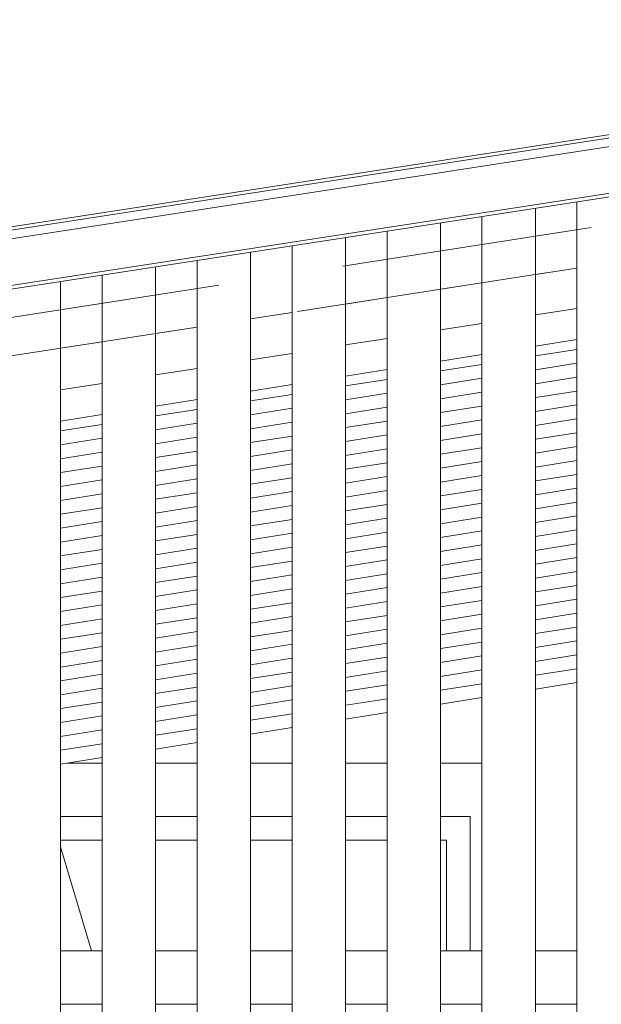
# Model space of a CAD drawing. Header units: millimetres. Extents: x -65 to 293624, y -1905 to 31061.
# Tile 166 of 256: x 109477 to 109967, y 21556 to 22386. Entities that reach past the tile are written whole.
import ezdxf

# ---------------------------------------------------------------- set-up
doc = ezdxf.new("R2010")
doc.units = ezdxf.units.MM
doc.header["$MEASUREMENT"] = 0
doc.linetypes.add('Hidden Line', pattern=[317.5, 211.666667, -105.833333])
for name, color, linetype in [('00 2D joon.AR', 7, 'Continuous'), ('1236 Katuslaed.AR', 7, 'Continuous'), ('1245 Klaasfassaadid.AR', 7, 'Continuous'), ('1245 Sisehoovi varjestus.AR', 7, 'Continuous'), ('1248 Vihmaveerennid.AR', 7, 'Continuous'), ('1263 Katuse alusserv.AR', 7, 'Continuous')]:
    doc.layers.add(name, color=color, linetype=linetype)

# ---------------------------------------------------------------- blocks, each defined once
blk = doc.blocks.new('Section Element_1274_3', base_point=(20443.11, 12361.43))
at = {"layer": '1245 Klaasfassaadid.AR', "color": 7, "linetype": 'Continuous', "lineweight": 13}
for p, q in [((109546.87, 21759.59), (109517.48, 21759.59)), ((109626.87, 21759.59), (109591.87, 21759.59)), ((109706.87, 21759.59), (109671.87, 21759.59)), ((109786.87, 21759.59), (109751.87, 21759.59)), ((109866.87, 21759.59), (109831.87, 21759.59)), ((109511.87, 21714.59), (109546.87, 21714.59)), ((109591.87, 21714.59), (109626.87, 21714.59)), ((109671.87, 21714.59), (109706.87, 21714.59)), ((109751.87, 21714.59), (109786.87, 21714.59)), ((109831.87, 21714.59), (109856.88, 21714.59)), ((109856.88, 21714.59), (109856.88, 21601.43)), ((109511.87, 21694.59), (109546.87, 21694.59)), ((109591.87, 21694.59), (109626.87, 21694.59)), ((109671.87, 21694.59), (109706.87, 21694.59)), ((109751.87, 21694.59), (109786.87, 21694.59)), ((109831.87, 21694.59), (109836.88, 21694.59)), ((109836.88, 21694.59), (109836.88, 21601.43))]:
    blk.add_line(p, q, dxfattribs=at)
at = {"layer": '1245 Klaasfassaadid.AR', "color": 253, "linetype": 'Continuous', "lineweight": 13, "true_color": 0xa5a6a4}
blk.add_line((109537.85, 21601.43), (109511.87, 21689.05), dxfattribs=at)
blk = doc.blocks.new('Section Element_1428_3', base_point=(20443.11, 12361.43))
at = {"layer": '1248 Vihmaveerennid.AR', "color": 7, "linetype": 'Continuous', "lineweight": 13}
for p, q in [((107570.49, 21918.29), (129117.53, 25242.47)), ((107568.05, 21915.2), (129117.8, 25239.8)), ((107543.87, 21904.09), (115361.89, 23110.22)), ((107539.84, 21864.29), (115361.91, 23071.05)), ((107539.52, 21861.1), (115361.91, 23067.9))]:
    blk.add_line(p, q, dxfattribs=at)
blk = doc.blocks.new('*X1950', base_point=(20443.11, 12361.43))
at = {"layer": '1263 Katuse alusserv.AR', "color": 7, "linetype": 'Continuous', "lineweight": 13}
for p, q in [((109546.87, 22045), (109511.87, 22039.47)), ((109546.87, 22045), (109511.87, 22039.47)), ((109546.87, 22033.3), (109511.87, 22027.77)), ((109546.87, 22033.3), (109511.87, 22027.77)), ((109546.87, 22021.6), (109511.87, 22016.07)), ((109546.87, 22021.6), (109511.87, 22016.07)), ((109546.87, 22009.9), (109511.87, 22004.37)), ((109546.87, 22009.9), (109511.87, 22004.37)), ((109546.87, 21998.2), (109511.87, 21992.67)), ((109546.87, 21998.2), (109511.87, 21992.67)), ((109546.87, 21986.5), (109511.87, 21980.97)), ((109546.87, 21986.5), (109511.87, 21980.97)), ((109546.87, 21974.81), (109511.87, 21969.28)), ((109546.87, 21974.81), (109511.87, 21969.28)), ((109546.87, 21963.11), (109511.87, 21957.58)), ((109546.87, 21963.11), (109511.87, 21957.58)), ((109546.87, 21951.41), (109511.87, 21945.88)), ((109546.87, 21951.41), (109511.87, 21945.88)), ((109546.87, 21939.71), (109511.87, 21934.18)), ((109546.87, 21939.71), (109511.87, 21934.18)), ((109546.87, 21928.01), (109511.87, 21922.48)), ((109546.87, 21928.01), (109511.87, 21922.48)), ((109546.87, 21916.31), (109511.87, 21910.78)), ((109546.87, 21916.31), (109511.87, 21910.78)), ((109546.87, 21904.62), (109511.87, 21899.09)), ((109546.87, 21904.62), (109511.87, 21899.09)), ((109546.87, 21892.92), (109511.87, 21887.39)), ((109546.87, 21892.92), (109511.87, 21887.39)), ((109546.87, 21881.22), (109511.87, 21875.69)), ((109546.87, 21881.22), (109511.87, 21875.69)), ((109546.87, 21869.52), (109511.87, 21863.99)), ((109546.87, 21869.52), (109511.87, 21863.99)), ((109546.87, 21857.82), (109511.87, 21852.29)), ((109546.87, 21857.82), (109511.87, 21852.29)), ((109546.87, 21846.13), (109511.87, 21840.59)), ((109546.87, 21846.13), (109511.87, 21840.59)), ((109546.87, 21834.43), (109511.87, 21828.9)), ((109546.87, 21834.43), (109511.87, 21828.9)), ((109546.87, 21822.73), (109511.87, 21817.2)), ((109546.87, 21822.73), (109511.87, 21817.2)), ((109546.87, 21811.03), (109511.87, 21805.5)), ((109546.87, 21811.03), (109511.87, 21805.5)), ((109546.87, 21799.33), (109511.87, 21793.8)), ((109546.87, 21799.33), (109511.87, 21793.8)), ((109546.87, 21787.63), (109511.87, 21782.1)), ((109546.87, 21787.63), (109511.87, 21782.1)), ((109546.87, 21775.94), (109511.87, 21770.41)), ((109546.87, 21775.94), (109511.87, 21770.41))]:
    blk.add_line(p, q, dxfattribs=at)
blk = doc.blocks.new('*X1951', base_point=(20443.11, 12361.43))
at = {"layer": '1263 Katuse alusserv.AR', "color": 7, "linetype": 'Continuous', "lineweight": 13}
for p, q in [((109546.87, 22045), (109511.87, 22039.47)), ((109546.87, 22045), (109511.87, 22039.47)), ((109546.87, 22033.3), (109511.87, 22027.77)), ((109546.87, 22033.3), (109511.87, 22027.77)), ((109546.87, 22021.6), (109511.87, 22016.07)), ((109546.87, 22021.6), (109511.87, 22016.07)), ((109546.87, 22009.9), (109511.87, 22004.37)), ((109546.87, 22009.9), (109511.87, 22004.37)), ((109546.87, 21998.2), (109511.87, 21992.67)), ((109546.87, 21998.2), (109511.87, 21992.67)), ((109546.87, 21986.5), (109511.87, 21980.97)), ((109546.87, 21986.5), (109511.87, 21980.97)), ((109546.87, 21974.81), (109511.87, 21969.28)), ((109546.87, 21974.81), (109511.87, 21969.28)), ((109546.87, 21963.11), (109511.87, 21957.58)), ((109546.87, 21963.11), (109511.87, 21957.58)), ((109546.87, 21951.41), (109511.87, 21945.88)), ((109546.87, 21951.41), (109511.87, 21945.88)), ((109546.87, 21939.71), (109511.87, 21934.18)), ((109546.87, 21939.71), (109511.87, 21934.18)), ((109546.87, 21928.01), (109511.87, 21922.48)), ((109546.87, 21928.01), (109511.87, 21922.48)), ((109546.87, 21916.31), (109511.87, 21910.78)), ((109546.87, 21916.31), (109511.87, 21910.78)), ((109546.87, 21904.62), (109511.87, 21899.09)), ((109546.87, 21904.62), (109511.87, 21899.09)), ((109546.87, 21892.92), (109511.87, 21887.39)), ((109546.87, 21892.92), (109511.87, 21887.39)), ((109546.87, 21881.22), (109511.87, 21875.69)), ((109546.87, 21881.22), (109511.87, 21875.69)), ((109546.87, 21869.52), (109511.87, 21863.99)), ((109546.87, 21869.52), (109511.87, 21863.99)), ((109546.87, 21857.82), (109511.87, 21852.29)), ((109546.87, 21857.82), (109511.87, 21852.29)), ((109546.87, 21846.13), (109511.87, 21840.59)), ((109546.87, 21846.13), (109511.87, 21840.59)), ((109546.87, 21834.43), (109511.87, 21828.9)), ((109546.87, 21834.43), (109511.87, 21828.9)), ((109546.87, 21822.73), (109511.87, 21817.2)), ((109546.87, 21822.73), (109511.87, 21817.2)), ((109546.87, 21811.03), (109511.87, 21805.5)), ((109546.87, 21811.03), (109511.87, 21805.5)), ((109546.87, 21799.33), (109511.87, 21793.8)), ((109546.87, 21799.33), (109511.87, 21793.8)), ((109546.87, 21787.63), (109511.87, 21782.1)), ((109546.87, 21787.63), (109511.87, 21782.1)), ((109546.87, 21775.94), (109511.87, 21770.41)), ((109546.87, 21775.94), (109511.87, 21770.41))]:
    blk.add_line(p, q, dxfattribs=at)
blk = doc.blocks.new('*X1952', base_point=(20443.11, 12361.43))
at = {"layer": '1263 Katuse alusserv.AR', "color": 7, "linetype": 'Continuous', "lineweight": 13}
for p, q in [((109626.87, 22057.64), (109591.87, 22052.11)), ((109626.87, 22057.64), (109591.87, 22052.11)), ((109626.87, 22045.94), (109591.87, 22040.41)), ((109626.87, 22045.94), (109591.87, 22040.41)), ((109626.87, 22034.24), (109591.87, 22028.71)), ((109626.87, 22034.24), (109591.87, 22028.71)), ((109626.87, 22022.54), (109591.87, 22017.01)), ((109626.87, 22022.54), (109591.87, 22017.01)), ((109626.87, 22010.84), (109591.87, 22005.31)), ((109626.87, 22010.84), (109591.87, 22005.31)), ((109626.87, 21999.14), (109591.87, 21993.61)), ((109626.87, 21999.14), (109591.87, 21993.61)), ((109626.87, 21987.45), (109591.87, 21981.92)), ((109626.87, 21987.45), (109591.87, 21981.92)), ((109626.87, 21975.75), (109591.87, 21970.22)), ((109626.87, 21975.75), (109591.87, 21970.22)), ((109626.87, 21964.05), (109591.87, 21958.52)), ((109626.87, 21964.05), (109591.87, 21958.52)), ((109626.87, 21952.35), (109591.87, 21946.82)), ((109626.87, 21952.35), (109591.87, 21946.82)), ((109626.87, 21940.65), (109591.87, 21935.12)), ((109626.87, 21940.65), (109591.87, 21935.12)), ((109626.87, 21928.95), (109591.87, 21923.42)), ((109626.87, 21928.95), (109591.87, 21923.42)), ((109626.87, 21917.26), (109591.87, 21911.73)), ((109626.87, 21917.26), (109591.87, 21911.73)), ((109626.87, 21905.56), (109591.87, 21900.03)), ((109626.87, 21905.56), (109591.87, 21900.03)), ((109626.87, 21893.86), (109591.87, 21888.33)), ((109626.87, 21893.86), (109591.87, 21888.33)), ((109626.87, 21882.16), (109591.87, 21876.63)), ((109626.87, 21882.16), (109591.87, 21876.63)), ((109626.87, 21870.46), (109591.87, 21864.93)), ((109626.87, 21870.46), (109591.87, 21864.93)), ((109626.87, 21858.77), (109591.87, 21853.24)), ((109626.87, 21858.77), (109591.87, 21853.24)), ((109626.87, 21847.07), (109591.87, 21841.54)), ((109626.87, 21847.07), (109591.87, 21841.54)), ((109626.87, 21835.37), (109591.87, 21829.84)), ((109626.87, 21835.37), (109591.87, 21829.84)), ((109626.87, 21823.67), (109591.87, 21818.14)), ((109626.87, 21823.67), (109591.87, 21818.14)), ((109626.87, 21811.97), (109591.87, 21806.44)), ((109626.87, 21811.97), (109591.87, 21806.44)), ((109626.87, 21800.27), (109591.87, 21794.74)), ((109626.87, 21800.27), (109591.87, 21794.74)), ((109626.87, 21788.58), (109591.87, 21783.05)), ((109626.87, 21788.58), (109591.87, 21783.05))]:
    blk.add_line(p, q, dxfattribs=at)
blk = doc.blocks.new('*X1953', base_point=(20443.11, 12361.43))
at = {"layer": '1263 Katuse alusserv.AR', "color": 7, "linetype": 'Continuous', "lineweight": 13}
for p, q in [((109626.87, 22057.64), (109591.87, 22052.11)), ((109626.87, 22057.64), (109591.87, 22052.11)), ((109626.87, 22045.94), (109591.87, 22040.41)), ((109626.87, 22045.94), (109591.87, 22040.41)), ((109626.87, 22034.24), (109591.87, 22028.71)), ((109626.87, 22034.24), (109591.87, 22028.71)), ((109626.87, 22022.54), (109591.87, 22017.01)), ((109626.87, 22022.54), (109591.87, 22017.01)), ((109626.87, 22010.84), (109591.87, 22005.31)), ((109626.87, 22010.84), (109591.87, 22005.31)), ((109626.87, 21999.14), (109591.87, 21993.61)), ((109626.87, 21999.14), (109591.87, 21993.61)), ((109626.87, 21987.45), (109591.87, 21981.92)), ((109626.87, 21987.45), (109591.87, 21981.92)), ((109626.87, 21975.75), (109591.87, 21970.22)), ((109626.87, 21975.75), (109591.87, 21970.22)), ((109626.87, 21964.05), (109591.87, 21958.52)), ((109626.87, 21964.05), (109591.87, 21958.52)), ((109626.87, 21952.35), (109591.87, 21946.82)), ((109626.87, 21952.35), (109591.87, 21946.82)), ((109626.87, 21940.65), (109591.87, 21935.12)), ((109626.87, 21940.65), (109591.87, 21935.12)), ((109626.87, 21928.95), (109591.87, 21923.42)), ((109626.87, 21928.95), (109591.87, 21923.42)), ((109626.87, 21917.26), (109591.87, 21911.73)), ((109626.87, 21917.26), (109591.87, 21911.73)), ((109626.87, 21905.56), (109591.87, 21900.03)), ((109626.87, 21905.56), (109591.87, 21900.03)), ((109626.87, 21893.86), (109591.87, 21888.33)), ((109626.87, 21893.86), (109591.87, 21888.33)), ((109626.87, 21882.16), (109591.87, 21876.63)), ((109626.87, 21882.16), (109591.87, 21876.63)), ((109626.87, 21870.46), (109591.87, 21864.93)), ((109626.87, 21870.46), (109591.87, 21864.93)), ((109626.87, 21858.77), (109591.87, 21853.24)), ((109626.87, 21858.77), (109591.87, 21853.24)), ((109626.87, 21847.07), (109591.87, 21841.54)), ((109626.87, 21847.07), (109591.87, 21841.54)), ((109626.87, 21835.37), (109591.87, 21829.84)), ((109626.87, 21835.37), (109591.87, 21829.84)), ((109626.87, 21823.67), (109591.87, 21818.14)), ((109626.87, 21823.67), (109591.87, 21818.14)), ((109626.87, 21811.97), (109591.87, 21806.44)), ((109626.87, 21811.97), (109591.87, 21806.44)), ((109626.87, 21800.27), (109591.87, 21794.74)), ((109626.87, 21800.27), (109591.87, 21794.74)), ((109626.87, 21788.58), (109591.87, 21783.05)), ((109626.87, 21788.58), (109591.87, 21783.05))]:
    blk.add_line(p, q, dxfattribs=at)
blk = doc.blocks.new('*X1954', base_point=(20443.11, 12361.43))
at = {"layer": '1263 Katuse alusserv.AR', "color": 7, "linetype": 'Continuous', "lineweight": 13}
for p, q in [((109706.87, 22070.28), (109671.87, 22064.75)), ((109706.87, 22070.28), (109671.87, 22064.75)), ((109706.87, 22058.58), (109671.87, 22053.05)), ((109706.87, 22058.58), (109671.87, 22053.05)), ((109706.87, 22046.88), (109671.87, 22041.35)), ((109706.87, 22046.88), (109671.87, 22041.35)), ((109706.87, 22035.18), (109671.87, 22029.65)), ((109706.87, 22035.18), (109671.87, 22029.65)), ((109706.87, 22023.48), (109671.87, 22017.95)), ((109706.87, 22023.48), (109671.87, 22017.95)), ((109706.87, 22011.78), (109671.87, 22006.25)), ((109706.87, 22011.78), (109671.87, 22006.25)), ((109706.87, 22000.09), (109671.87, 21994.56)), ((109706.87, 22000.09), (109671.87, 21994.56)), ((109706.87, 21988.39), (109671.87, 21982.86)), ((109706.87, 21988.39), (109671.87, 21982.86)), ((109706.87, 21976.69), (109671.87, 21971.16)), ((109706.87, 21976.69), (109671.87, 21971.16)), ((109706.87, 21964.99), (109671.87, 21959.46)), ((109706.87, 21964.99), (109671.87, 21959.46)), ((109706.87, 21953.29), (109671.87, 21947.76)), ((109706.87, 21953.29), (109671.87, 21947.76)), ((109706.87, 21941.6), (109671.87, 21936.07)), ((109706.87, 21941.6), (109671.87, 21936.07)), ((109706.87, 21929.9), (109671.87, 21924.37)), ((109706.87, 21929.9), (109671.87, 21924.37)), ((109706.87, 21918.2), (109671.87, 21912.67)), ((109706.87, 21918.2), (109671.87, 21912.67)), ((109706.87, 21906.5), (109671.87, 21900.97)), ((109706.87, 21906.5), (109671.87, 21900.97)), ((109706.87, 21894.8), (109671.87, 21889.27)), ((109706.87, 21894.8), (109671.87, 21889.27)), ((109706.87, 21883.1), (109671.87, 21877.57)), ((109706.87, 21883.1), (109671.87, 21877.57)), ((109706.87, 21871.41), (109671.87, 21865.88)), ((109706.87, 21871.41), (109671.87, 21865.88)), ((109706.87, 21859.71), (109671.87, 21854.18)), ((109706.87, 21859.71), (109671.87, 21854.18)), ((109706.87, 21848.01), (109671.87, 21842.48)), ((109706.87, 21848.01), (109671.87, 21842.48)), ((109706.87, 21836.31), (109671.87, 21830.78)), ((109706.87, 21836.31), (109671.87, 21830.78)), ((109706.87, 21824.61), (109671.87, 21819.08)), ((109706.87, 21824.61), (109671.87, 21819.08)), ((109706.87, 21812.91), (109671.87, 21807.38)), ((109706.87, 21812.91), (109671.87, 21807.38)), ((109706.87, 21801.22), (109671.87, 21795.69)), ((109706.87, 21801.22), (109671.87, 21795.69))]:
    blk.add_line(p, q, dxfattribs=at)
blk = doc.blocks.new('*X1955', base_point=(20443.11, 12361.43))
at = {"layer": '1263 Katuse alusserv.AR', "color": 7, "linetype": 'Continuous', "lineweight": 13}
for p, q in [((109706.87, 22070.28), (109671.87, 22064.75)), ((109706.87, 22070.28), (109671.87, 22064.75)), ((109706.87, 22058.58), (109671.87, 22053.05)), ((109706.87, 22058.58), (109671.87, 22053.05)), ((109706.87, 22046.88), (109671.87, 22041.35)), ((109706.87, 22046.88), (109671.87, 22041.35)), ((109706.87, 22035.18), (109671.87, 22029.65)), ((109706.87, 22035.18), (109671.87, 22029.65)), ((109706.87, 22023.48), (109671.87, 22017.95)), ((109706.87, 22023.48), (109671.87, 22017.95)), ((109706.87, 22011.78), (109671.87, 22006.25)), ((109706.87, 22011.78), (109671.87, 22006.25)), ((109706.87, 22000.09), (109671.87, 21994.56)), ((109706.87, 22000.09), (109671.87, 21994.56)), ((109706.87, 21988.39), (109671.87, 21982.86)), ((109706.87, 21988.39), (109671.87, 21982.86)), ((109706.87, 21976.69), (109671.87, 21971.16)), ((109706.87, 21976.69), (109671.87, 21971.16)), ((109706.87, 21964.99), (109671.87, 21959.46)), ((109706.87, 21964.99), (109671.87, 21959.46)), ((109706.87, 21953.29), (109671.87, 21947.76)), ((109706.87, 21953.29), (109671.87, 21947.76)), ((109706.87, 21941.6), (109671.87, 21936.07)), ((109706.87, 21941.6), (109671.87, 21936.07)), ((109706.87, 21929.9), (109671.87, 21924.37)), ((109706.87, 21929.9), (109671.87, 21924.37)), ((109706.87, 21918.2), (109671.87, 21912.67)), ((109706.87, 21918.2), (109671.87, 21912.67)), ((109706.87, 21906.5), (109671.87, 21900.97)), ((109706.87, 21906.5), (109671.87, 21900.97)), ((109706.87, 21894.8), (109671.87, 21889.27)), ((109706.87, 21894.8), (109671.87, 21889.27)), ((109706.87, 21883.1), (109671.87, 21877.57)), ((109706.87, 21883.1), (109671.87, 21877.57)), ((109706.87, 21871.41), (109671.87, 21865.88)), ((109706.87, 21871.41), (109671.87, 21865.88)), ((109706.87, 21859.71), (109671.87, 21854.18)), ((109706.87, 21859.71), (109671.87, 21854.18)), ((109706.87, 21848.01), (109671.87, 21842.48)), ((109706.87, 21848.01), (109671.87, 21842.48)), ((109706.87, 21836.31), (109671.87, 21830.78)), ((109706.87, 21836.31), (109671.87, 21830.78)), ((109706.87, 21824.61), (109671.87, 21819.08)), ((109706.87, 21824.61), (109671.87, 21819.08)), ((109706.87, 21812.91), (109671.87, 21807.38)), ((109706.87, 21812.91), (109671.87, 21807.38)), ((109706.87, 21801.22), (109671.87, 21795.69)), ((109706.87, 21801.22), (109671.87, 21795.69))]:
    blk.add_line(p, q, dxfattribs=at)
blk = doc.blocks.new('*X1956', base_point=(20443.11, 12361.43))
at = {"layer": '1263 Katuse alusserv.AR', "color": 7, "linetype": 'Continuous', "lineweight": 13}
for p, q in [((109786.87, 22082.92), (109751.87, 22077.39)), ((109786.87, 22082.92), (109751.87, 22077.39)), ((109786.87, 22071.22), (109751.87, 22065.69)), ((109786.87, 22071.22), (109751.87, 22065.69)), ((109786.87, 22059.52), (109751.87, 22053.99)), ((109786.87, 22059.52), (109751.87, 22053.99)), ((109786.87, 22047.82), (109751.87, 22042.29)), ((109786.87, 22047.82), (109751.87, 22042.29)), ((109786.87, 22036.12), (109751.87, 22030.59)), ((109786.87, 22036.12), (109751.87, 22030.59)), ((109786.87, 22024.43), (109751.87, 22018.9)), ((109786.87, 22024.43), (109751.87, 22018.9)), ((109786.87, 22012.73), (109751.87, 22007.2)), ((109786.87, 22012.73), (109751.87, 22007.2)), ((109786.87, 22001.03), (109751.87, 21995.5)), ((109786.87, 22001.03), (109751.87, 21995.5)), ((109786.87, 21989.33), (109751.87, 21983.8)), ((109786.87, 21989.33), (109751.87, 21983.8)), ((109786.87, 21977.63), (109751.87, 21972.1)), ((109786.87, 21977.63), (109751.87, 21972.1)), ((109786.87, 21965.93), (109751.87, 21960.4)), ((109786.87, 21965.93), (109751.87, 21960.4)), ((109786.87, 21954.24), (109751.87, 21948.71)), ((109786.87, 21954.24), (109751.87, 21948.71)), ((109786.87, 21942.54), (109751.87, 21937.01)), ((109786.87, 21942.54), (109751.87, 21937.01)), ((109786.87, 21930.84), (109751.87, 21925.31)), ((109786.87, 21930.84), (109751.87, 21925.31)), ((109786.87, 21919.14), (109751.87, 21913.61)), ((109786.87, 21919.14), (109751.87, 21913.61)), ((109786.87, 21907.44), (109751.87, 21901.91)), ((109786.87, 21907.44), (109751.87, 21901.91)), ((109786.87, 21895.74), (109751.87, 21890.21)), ((109786.87, 21895.74), (109751.87, 21890.21)), ((109786.87, 21884.05), (109751.87, 21878.52)), ((109786.87, 21884.05), (109751.87, 21878.52)), ((109786.87, 21872.35), (109751.87, 21866.82)), ((109786.87, 21872.35), (109751.87, 21866.82)), ((109786.87, 21860.65), (109751.87, 21855.12)), ((109786.87, 21860.65), (109751.87, 21855.12)), ((109786.87, 21848.95), (109751.87, 21843.42)), ((109786.87, 21848.95), (109751.87, 21843.42)), ((109786.87, 21837.25), (109751.87, 21831.72)), ((109786.87, 21837.25), (109751.87, 21831.72)), ((109786.87, 21825.55), (109752.38, 21820.11)), ((109786.87, 21825.55), (109752.38, 21820.11)), ((109752.38, 21820.11), (109751.87, 21820.02)), ((109752.38, 21820.11), (109751.87, 21820.02)), ((109754.19, 21808.69), (109751.87, 21808.33)), ((109754.19, 21808.69), (109751.87, 21808.33)), ((109786.87, 21813.86), (109754.19, 21808.69)), ((109786.87, 21813.86), (109754.19, 21808.69))]:
    blk.add_line(p, q, dxfattribs=at)
blk = doc.blocks.new('*X1957', base_point=(20443.11, 12361.43))
at = {"layer": '1263 Katuse alusserv.AR', "color": 7, "linetype": 'Continuous', "lineweight": 13}
for p, q in [((109786.87, 22082.92), (109751.87, 22077.39)), ((109786.87, 22082.92), (109751.87, 22077.39)), ((109786.87, 22071.22), (109751.87, 22065.69)), ((109786.87, 22071.22), (109751.87, 22065.69)), ((109786.87, 22059.52), (109751.87, 22053.99)), ((109786.87, 22059.52), (109751.87, 22053.99)), ((109786.87, 22047.82), (109751.87, 22042.29)), ((109786.87, 22047.82), (109751.87, 22042.29)), ((109786.87, 22036.12), (109751.87, 22030.59)), ((109786.87, 22036.12), (109751.87, 22030.59)), ((109786.87, 22024.43), (109751.87, 22018.9)), ((109786.87, 22024.43), (109751.87, 22018.9)), ((109786.87, 22012.73), (109751.87, 22007.2)), ((109786.87, 22012.73), (109751.87, 22007.2)), ((109786.87, 22001.03), (109751.87, 21995.5)), ((109786.87, 22001.03), (109751.87, 21995.5)), ((109786.87, 21989.33), (109751.87, 21983.8)), ((109786.87, 21989.33), (109751.87, 21983.8)), ((109786.87, 21977.63), (109751.87, 21972.1)), ((109786.87, 21977.63), (109751.87, 21972.1)), ((109786.87, 21965.93), (109751.87, 21960.4)), ((109786.87, 21965.93), (109751.87, 21960.4)), ((109786.87, 21954.24), (109751.87, 21948.71)), ((109786.87, 21954.24), (109751.87, 21948.71)), ((109786.87, 21942.54), (109751.87, 21937.01)), ((109786.87, 21942.54), (109751.87, 21937.01)), ((109786.87, 21930.84), (109751.87, 21925.31)), ((109786.87, 21930.84), (109751.87, 21925.31)), ((109786.87, 21919.14), (109751.87, 21913.61)), ((109786.87, 21919.14), (109751.87, 21913.61)), ((109786.87, 21907.44), (109751.87, 21901.91)), ((109786.87, 21907.44), (109751.87, 21901.91)), ((109786.87, 21895.74), (109751.87, 21890.21)), ((109786.87, 21895.74), (109751.87, 21890.21)), ((109786.87, 21884.05), (109751.87, 21878.52)), ((109786.87, 21884.05), (109751.87, 21878.52)), ((109786.87, 21872.35), (109751.87, 21866.82)), ((109786.87, 21872.35), (109751.87, 21866.82)), ((109786.87, 21860.65), (109751.87, 21855.12)), ((109786.87, 21860.65), (109751.87, 21855.12)), ((109786.87, 21848.95), (109751.87, 21843.42)), ((109786.87, 21848.95), (109751.87, 21843.42)), ((109786.87, 21837.25), (109751.87, 21831.72)), ((109786.87, 21837.25), (109751.87, 21831.72)), ((109786.87, 21825.55), (109752.38, 21820.11)), ((109786.87, 21825.55), (109752.38, 21820.11)), ((109752.38, 21820.11), (109751.87, 21820.02)), ((109752.38, 21820.11), (109751.87, 21820.02)), ((109754.19, 21808.69), (109751.87, 21808.33)), ((109754.19, 21808.69), (109751.87, 21808.33)), ((109786.87, 21813.86), (109754.19, 21808.69)), ((109786.87, 21813.86), (109754.19, 21808.69))]:
    blk.add_line(p, q, dxfattribs=at)
blk = doc.blocks.new('*X1958', base_point=(20443.11, 12361.43))
at = {"layer": '1263 Katuse alusserv.AR', "color": 7, "linetype": 'Continuous', "lineweight": 13}
for p, q in [((109866.87, 22095.56), (109831.87, 22090.03)), ((109866.87, 22095.56), (109831.87, 22090.03)), ((109866.87, 22083.86), (109831.87, 22078.33)), ((109866.87, 22083.86), (109831.87, 22078.33)), ((109866.87, 22072.16), (109831.87, 22066.63)), ((109866.87, 22072.16), (109831.87, 22066.63)), ((109866.87, 22060.46), (109831.87, 22054.93)), ((109866.87, 22060.46), (109831.87, 22054.93)), ((109866.87, 22048.76), (109831.87, 22043.23)), ((109866.87, 22048.76), (109831.87, 22043.23)), ((109866.87, 22037.07), (109831.87, 22031.54)), ((109866.87, 22037.07), (109831.87, 22031.54)), ((109866.87, 22025.37), (109831.87, 22019.84)), ((109866.87, 22025.37), (109831.87, 22019.84)), ((109866.87, 22013.67), (109831.87, 22008.14)), ((109866.87, 22013.67), (109831.87, 22008.14)), ((109866.87, 22001.97), (109831.87, 21996.44)), ((109866.87, 22001.97), (109831.87, 21996.44)), ((109866.87, 21990.27), (109831.87, 21984.74)), ((109866.87, 21990.27), (109831.87, 21984.74)), ((109866.87, 21978.57), (109831.87, 21973.04)), ((109866.87, 21978.57), (109831.87, 21973.04)), ((109866.87, 21966.88), (109831.87, 21961.35)), ((109866.87, 21966.88), (109831.87, 21961.35)), ((109866.87, 21955.18), (109831.87, 21949.65)), ((109866.87, 21955.18), (109831.87, 21949.65)), ((109866.87, 21943.48), (109831.87, 21937.95)), ((109866.87, 21943.48), (109831.87, 21937.95)), ((109866.87, 21931.78), (109831.87, 21926.25)), ((109866.87, 21931.78), (109831.87, 21926.25)), ((109866.87, 21920.08), (109831.87, 21914.55)), ((109866.87, 21920.08), (109831.87, 21914.55)), ((109866.87, 21908.38), (109831.87, 21902.85)), ((109866.87, 21908.38), (109831.87, 21902.85)), ((109866.87, 21896.69), (109831.87, 21891.16)), ((109866.87, 21896.69), (109831.87, 21891.16)), ((109866.87, 21884.99), (109831.87, 21879.46)), ((109866.87, 21884.99), (109831.87, 21879.46)), ((109866.87, 21873.29), (109831.87, 21867.76)), ((109866.87, 21873.29), (109831.87, 21867.76)), ((109866.87, 21861.59), (109831.87, 21856.06)), ((109866.87, 21861.59), (109831.87, 21856.06)), ((109866.87, 21849.89), (109831.87, 21844.36)), ((109866.87, 21849.89), (109831.87, 21844.36)), ((109866.87, 21838.19), (109831.87, 21832.66)), ((109866.87, 21838.19), (109831.87, 21832.66)), ((109866.87, 21826.5), (109831.87, 21820.97)), ((109866.87, 21826.5), (109831.87, 21820.97))]:
    blk.add_line(p, q, dxfattribs=at)
blk = doc.blocks.new('*X1959', base_point=(20443.11, 12361.43))
at = {"layer": '1263 Katuse alusserv.AR', "color": 7, "linetype": 'Continuous', "lineweight": 13}
for p, q in [((109866.87, 22095.56), (109831.87, 22090.03)), ((109866.87, 22095.56), (109831.87, 22090.03)), ((109866.87, 22083.86), (109831.87, 22078.33)), ((109866.87, 22083.86), (109831.87, 22078.33)), ((109866.87, 22072.16), (109831.87, 22066.63)), ((109866.87, 22072.16), (109831.87, 22066.63)), ((109866.87, 22060.46), (109831.87, 22054.93)), ((109866.87, 22060.46), (109831.87, 22054.93)), ((109866.87, 22048.76), (109831.87, 22043.23)), ((109866.87, 22048.76), (109831.87, 22043.23)), ((109866.87, 22037.07), (109831.87, 22031.54)), ((109866.87, 22037.07), (109831.87, 22031.54)), ((109866.87, 22025.37), (109831.87, 22019.84)), ((109866.87, 22025.37), (109831.87, 22019.84)), ((109866.87, 22013.67), (109831.87, 22008.14)), ((109866.87, 22013.67), (109831.87, 22008.14)), ((109866.87, 22001.97), (109831.87, 21996.44)), ((109866.87, 22001.97), (109831.87, 21996.44)), ((109866.87, 21990.27), (109831.87, 21984.74)), ((109866.87, 21990.27), (109831.87, 21984.74)), ((109866.87, 21978.57), (109831.87, 21973.04)), ((109866.87, 21978.57), (109831.87, 21973.04)), ((109866.87, 21966.88), (109831.87, 21961.35)), ((109866.87, 21966.88), (109831.87, 21961.35)), ((109866.87, 21955.18), (109831.87, 21949.65)), ((109866.87, 21955.18), (109831.87, 21949.65)), ((109866.87, 21943.48), (109831.87, 21937.95)), ((109866.87, 21943.48), (109831.87, 21937.95)), ((109866.87, 21931.78), (109831.87, 21926.25)), ((109866.87, 21931.78), (109831.87, 21926.25)), ((109866.87, 21920.08), (109831.87, 21914.55)), ((109866.87, 21920.08), (109831.87, 21914.55)), ((109866.87, 21908.38), (109831.87, 21902.85)), ((109866.87, 21908.38), (109831.87, 21902.85)), ((109866.87, 21896.69), (109831.87, 21891.16)), ((109866.87, 21896.69), (109831.87, 21891.16)), ((109866.87, 21884.99), (109831.87, 21879.46)), ((109866.87, 21884.99), (109831.87, 21879.46)), ((109866.87, 21873.29), (109831.87, 21867.76)), ((109866.87, 21873.29), (109831.87, 21867.76)), ((109866.87, 21861.59), (109831.87, 21856.06)), ((109866.87, 21861.59), (109831.87, 21856.06)), ((109866.87, 21849.89), (109831.87, 21844.36)), ((109866.87, 21849.89), (109831.87, 21844.36)), ((109866.87, 21838.19), (109831.87, 21832.66)), ((109866.87, 21838.19), (109831.87, 21832.66)), ((109866.87, 21826.5), (109831.87, 21820.97)), ((109866.87, 21826.5), (109831.87, 21820.97))]:
    blk.add_line(p, q, dxfattribs=at)
blk = doc.blocks.new('*X1960', base_point=(20443.11, 12361.43))
at = {"layer": '1263 Katuse alusserv.AR', "color": 7, "linetype": 'Continuous', "lineweight": 13}
for p, q in [((109946.87, 22108.2), (109911.87, 22102.67)), ((109946.87, 22108.2), (109911.87, 22102.67)), ((109946.87, 22096.5), (109911.87, 22090.97)), ((109946.87, 22096.5), (109911.87, 22090.97)), ((109946.87, 22084.8), (109911.87, 22079.27)), ((109946.87, 22084.8), (109911.87, 22079.27)), ((109946.87, 22073.1), (109911.87, 22067.57)), ((109946.87, 22073.1), (109911.87, 22067.57)), ((109946.87, 22061.4), (109911.87, 22055.87)), ((109946.87, 22061.4), (109911.87, 22055.87)), ((109946.87, 22049.71), (109911.87, 22044.18)), ((109946.87, 22049.71), (109911.87, 22044.18)), ((109946.87, 22038.01), (109911.87, 22032.48)), ((109946.87, 22038.01), (109911.87, 22032.48)), ((109946.87, 22026.31), (109911.87, 22020.78)), ((109946.87, 22026.31), (109911.87, 22020.78)), ((109946.87, 22014.61), (109911.87, 22009.08)), ((109946.87, 22014.61), (109911.87, 22009.08)), ((109946.87, 22002.91), (109911.87, 21997.38)), ((109946.87, 22002.91), (109911.87, 21997.38)), ((109946.87, 21991.21), (109911.87, 21985.68)), ((109946.87, 21991.21), (109911.87, 21985.68)), ((109946.87, 21979.52), (109911.87, 21973.99)), ((109946.87, 21979.52), (109911.87, 21973.99)), ((109946.87, 21967.82), (109911.87, 21962.29)), ((109946.87, 21967.82), (109911.87, 21962.29)), ((109946.87, 21956.12), (109911.87, 21950.59)), ((109946.87, 21956.12), (109911.87, 21950.59)), ((109946.87, 21944.42), (109911.87, 21938.89)), ((109946.87, 21944.42), (109911.87, 21938.89)), ((109946.87, 21932.72), (109911.87, 21927.19)), ((109946.87, 21932.72), (109911.87, 21927.19)), ((109946.87, 21921.02), (109911.87, 21915.49)), ((109946.87, 21921.02), (109911.87, 21915.49)), ((109946.87, 21909.33), (109911.87, 21903.8)), ((109946.87, 21909.33), (109911.87, 21903.8)), ((109946.87, 21897.63), (109911.87, 21892.1)), ((109946.87, 21897.63), (109911.87, 21892.1)), ((109946.87, 21885.93), (109911.87, 21880.4)), ((109946.87, 21885.93), (109911.87, 21880.4)), ((109946.87, 21874.23), (109911.87, 21868.7)), ((109946.87, 21874.23), (109911.87, 21868.7)), ((109946.87, 21862.53), (109911.87, 21857)), ((109946.87, 21862.53), (109911.87, 21857)), ((109946.87, 21850.84), (109911.87, 21845.31)), ((109946.87, 21850.84), (109911.87, 21845.31)), ((109946.87, 21839.14), (109911.87, 21833.61)), ((109946.87, 21839.14), (109911.87, 21833.61))]:
    blk.add_line(p, q, dxfattribs=at)
blk = doc.blocks.new('*X1961', base_point=(20443.11, 12361.43))
at = {"layer": '1263 Katuse alusserv.AR', "color": 7, "linetype": 'Continuous', "lineweight": 13}
for p, q in [((109946.87, 22108.2), (109911.87, 22102.67)), ((109946.87, 22108.2), (109911.87, 22102.67)), ((109946.87, 22096.5), (109911.87, 22090.97)), ((109946.87, 22096.5), (109911.87, 22090.97)), ((109946.87, 22084.8), (109911.87, 22079.27)), ((109946.87, 22084.8), (109911.87, 22079.27)), ((109946.87, 22073.1), (109911.87, 22067.57)), ((109946.87, 22073.1), (109911.87, 22067.57)), ((109946.87, 22061.4), (109911.87, 22055.87)), ((109946.87, 22061.4), (109911.87, 22055.87)), ((109946.87, 22049.71), (109911.87, 22044.18)), ((109946.87, 22049.71), (109911.87, 22044.18)), ((109946.87, 22038.01), (109911.87, 22032.48)), ((109946.87, 22038.01), (109911.87, 22032.48)), ((109946.87, 22026.31), (109911.87, 22020.78)), ((109946.87, 22026.31), (109911.87, 22020.78)), ((109946.87, 22014.61), (109911.87, 22009.08)), ((109946.87, 22014.61), (109911.87, 22009.08)), ((109946.87, 22002.91), (109911.87, 21997.38)), ((109946.87, 22002.91), (109911.87, 21997.38)), ((109946.87, 21991.21), (109911.87, 21985.68)), ((109946.87, 21991.21), (109911.87, 21985.68)), ((109946.87, 21979.52), (109911.87, 21973.99)), ((109946.87, 21979.52), (109911.87, 21973.99)), ((109946.87, 21967.82), (109911.87, 21962.29)), ((109946.87, 21967.82), (109911.87, 21962.29)), ((109946.87, 21956.12), (109911.87, 21950.59)), ((109946.87, 21956.12), (109911.87, 21950.59)), ((109946.87, 21944.42), (109911.87, 21938.89)), ((109946.87, 21944.42), (109911.87, 21938.89)), ((109946.87, 21932.72), (109911.87, 21927.19)), ((109946.87, 21932.72), (109911.87, 21927.19)), ((109946.87, 21921.02), (109911.87, 21915.49)), ((109946.87, 21921.02), (109911.87, 21915.49)), ((109946.87, 21909.33), (109911.87, 21903.8)), ((109946.87, 21909.33), (109911.87, 21903.8)), ((109946.87, 21897.63), (109911.87, 21892.1)), ((109946.87, 21897.63), (109911.87, 21892.1)), ((109946.87, 21885.93), (109911.87, 21880.4)), ((109946.87, 21885.93), (109911.87, 21880.4)), ((109946.87, 21874.23), (109911.87, 21868.7)), ((109946.87, 21874.23), (109911.87, 21868.7)), ((109946.87, 21862.53), (109911.87, 21857)), ((109946.87, 21862.53), (109911.87, 21857)), ((109946.87, 21850.84), (109911.87, 21845.31)), ((109946.87, 21850.84), (109911.87, 21845.31)), ((109946.87, 21839.14), (109911.87, 21833.61)), ((109946.87, 21839.14), (109911.87, 21833.61))]:
    blk.add_line(p, q, dxfattribs=at)
blk = doc.blocks.new('Section Element_1680_3', base_point=(20443.11, 12361.43))
at = {"layer": '1263 Katuse alusserv.AR', "color": 7, "linetype": 'Continuous', "lineweight": 13}
for p, q in [((109911.87, 21821.91), (109946.87, 21827.44)), ((109831.87, 21809.27), (109866.87, 21814.8)), ((109751.87, 21796.63), (109786.87, 21802.16)), ((109671.87, 21783.99), (109706.87, 21789.52)), ((109591.87, 21771.35), (109626.87, 21776.88)), ((109511.87, 21758.71), (109546.87, 21764.24))]:
    blk.add_line(p, q, dxfattribs=at)
at = {"layer": '1263 Katuse alusserv.AR', "lineweight": 0}
for name in ['*X1960', '*X1961', '*X1958', '*X1959', '*X1956', '*X1957', '*X1954', '*X1955', '*X1952', '*X1953', '*X1950', '*X1951']:
    blk.add_blockref(name, (20443.11, 12361.43), dxfattribs=at)
blk = doc.blocks.new('Section Element_1691_3', base_point=(20443.11, 12361.43))
at = {"layer": '1245 Sisehoovi varjestus.AR', "color": 7, "linetype": 'Continuous', "lineweight": 13}
blk.add_line((109511.87, 19956.43), (109511.87, 22165.38), dxfattribs=at)
blk = doc.blocks.new('Section Element_1692_3', base_point=(20443.11, 12361.43))
at = {"layer": '1245 Sisehoovi varjestus.AR', "color": 7, "linetype": 'Continuous', "lineweight": 13}
for p, q in [((109591.87, 19956.43), (109591.87, 22177.72)), ((109546.87, 19956.43), (109546.87, 22170.78))]:
    blk.add_line(p, q, dxfattribs=at)
blk = doc.blocks.new('Section Element_1693_3', base_point=(20443.11, 12361.43))
at = {"layer": '1245 Sisehoovi varjestus.AR', "color": 7, "linetype": 'Continuous', "lineweight": 13}
for p, q in [((109671.87, 19956.43), (109671.87, 22190.07)), ((109626.87, 19956.43), (109626.87, 22183.12))]:
    blk.add_line(p, q, dxfattribs=at)
blk = doc.blocks.new('Section Element_1694_3', base_point=(20443.11, 12361.43))
at = {"layer": '1245 Sisehoovi varjestus.AR', "color": 7, "linetype": 'Continuous', "lineweight": 13}
for p, q in [((109751.87, 19956.43), (109751.87, 22202.41)), ((109706.87, 19956.43), (109706.87, 22195.47))]:
    blk.add_line(p, q, dxfattribs=at)
blk = doc.blocks.new('Section Element_1695_3', base_point=(20443.11, 12361.43))
at = {"layer": '1245 Sisehoovi varjestus.AR', "color": 7, "linetype": 'Continuous', "lineweight": 13}
for p, q in [((109831.87, 19956.43), (109831.87, 22214.75)), ((109786.87, 19956.43), (109786.87, 22207.81))]:
    blk.add_line(p, q, dxfattribs=at)
blk = doc.blocks.new('Section Element_1696_3', base_point=(20443.11, 12361.43))
at = {"layer": '1245 Sisehoovi varjestus.AR', "color": 7, "linetype": 'Continuous', "lineweight": 13}
for p, q in [((109911.87, 19956.43), (109911.87, 22227.09)), ((109866.87, 19956.43), (109866.87, 22220.15))]:
    blk.add_line(p, q, dxfattribs=at)
blk = doc.blocks.new('Section Element_1907_3', base_point=(20443.11, 12361.43))
at = {"layer": '1245 Sisehoovi varjestus.AR', "color": 7, "linetype": 'Continuous', "lineweight": 13}
for p, q in [((109546.87, 21601.43), (109511.87, 21601.43)), ((109626.87, 21601.43), (109591.87, 21601.43)), ((109706.87, 21601.43), (109671.87, 21601.43)), ((109786.87, 21601.43), (109751.87, 21601.43)), ((109866.87, 21601.43), (109831.87, 21601.43)), ((109946.87, 21601.43), (109911.87, 21601.43)), ((109546.87, 21556.43), (109511.87, 21556.43)), ((109626.87, 21556.43), (109591.87, 21556.43)), ((109706.87, 21556.43), (109671.87, 21556.43)), ((109786.87, 21556.43), (109751.87, 21556.43)), ((109866.87, 21556.43), (109831.87, 21556.43)), ((109946.87, 21556.43), (109911.87, 21556.43))]:
    blk.add_line(p, q, dxfattribs=at)
blk = doc.blocks.new('Section Element_1951_3', base_point=(20443.11, 12361.43))
at = {"layer": '1245 Sisehoovi varjestus.AR', "color": 7, "linetype": 'Continuous', "lineweight": 13}
for p, q in [((109946.87, 22142.75), (109911.87, 22137.22)), ((109866.87, 22130.11), (109831.87, 22124.58)), ((109786.87, 22117.47), (109751.87, 22111.94)), ((109946.87, 22116.55), (109911.87, 22111.02)), ((109706.87, 22104.83), (109671.87, 22099.3)), ((109866.87, 22103.91), (109831.87, 22098.38)), ((109626.87, 22092.19), (109591.87, 22086.66)), ((109786.87, 22091.27), (109751.87, 22085.74)), ((109546.87, 22079.55), (109511.87, 22074.02)), ((109706.87, 22078.63), (109671.87, 22073.1)), ((109626.87, 22065.99), (109591.87, 22060.46)), ((109546.87, 22053.35), (109511.87, 22047.82))]:
    blk.add_line(p, q, dxfattribs=at)
blk = doc.blocks.new('Section Element_3000_3', base_point=(20443.11, 12361.43))
at = {"layer": '1236 Katuslaed.AR', "color": 7, "linetype": 'Continuous', "lineweight": 13}
for p, q in [((109946.87, 22176.64), (109911.87, 22171.2)), ((109866.87, 22164.22), (109831.87, 22158.79)), ((109786.87, 22151.8), (109751.87, 22146.37)), ((109706.87, 22139.38), (109671.87, 22133.95)), ((109626.87, 22126.96), (109591.87, 22121.53)), ((109546.87, 22114.54), (109511.87, 22109.11))]:
    blk.add_line(p, q, dxfattribs=at)
blk = doc.blocks.new('Section Element_3052_3', base_point=(20443.11, 12361.43))
at = {"layer": '1245 Sisehoovi varjestus.AR', "color": 7, "linetype": 'Continuous', "lineweight": 13}
blk.add_line((109946.87, 19956.43), (109946.87, 22232.49), dxfattribs=at)

msp = doc.modelspace()

# ---------------------------------------------------------------- linework, layer by layer
at = {"layer": '00 2D joon.AR', "color": 41, "linetype": 'Hidden Line', "lineweight": 13, "true_color": 0xffeda8, "flags": 128}
msp.add_lwpolyline([(107541.94, 21835.68), (107546.85, 21804.06), (129116.9, 25152.59), (129111.99, 25184.21)], close=True, dxfattribs=at)

# ---------------------------------------------------------------- block references
at = {"layer": '1236 Katuslaed.AR', "lineweight": 0}
msp.add_blockref('Section Element_3000_3', (20443.11, 12361.43), dxfattribs=at)
at = {"layer": '1245 Klaasfassaadid.AR', "lineweight": 0}
msp.add_blockref('Section Element_1274_3', (20443.11, 12361.43), dxfattribs=at)
at = {"layer": '1245 Sisehoovi varjestus.AR', "lineweight": 0}
for name in ['Section Element_1951_3', 'Section Element_3052_3', 'Section Element_1696_3', 'Section Element_1695_3', 'Section Element_1694_3', 'Section Element_1693_3', 'Section Element_1692_3', 'Section Element_1691_3', 'Section Element_1907_3']:
    msp.add_blockref(name, (20443.11, 12361.43), dxfattribs=at)
at = {"layer": '1248 Vihmaveerennid.AR', "lineweight": 0}
msp.add_blockref('Section Element_1428_3', (20443.11, 12361.43), dxfattribs=at)
at = {"layer": '1263 Katuse alusserv.AR', "lineweight": 0}
msp.add_blockref('Section Element_1680_3', (20443.11, 12361.43), dxfattribs=at)

doc.saveas('drawing.dxf')
